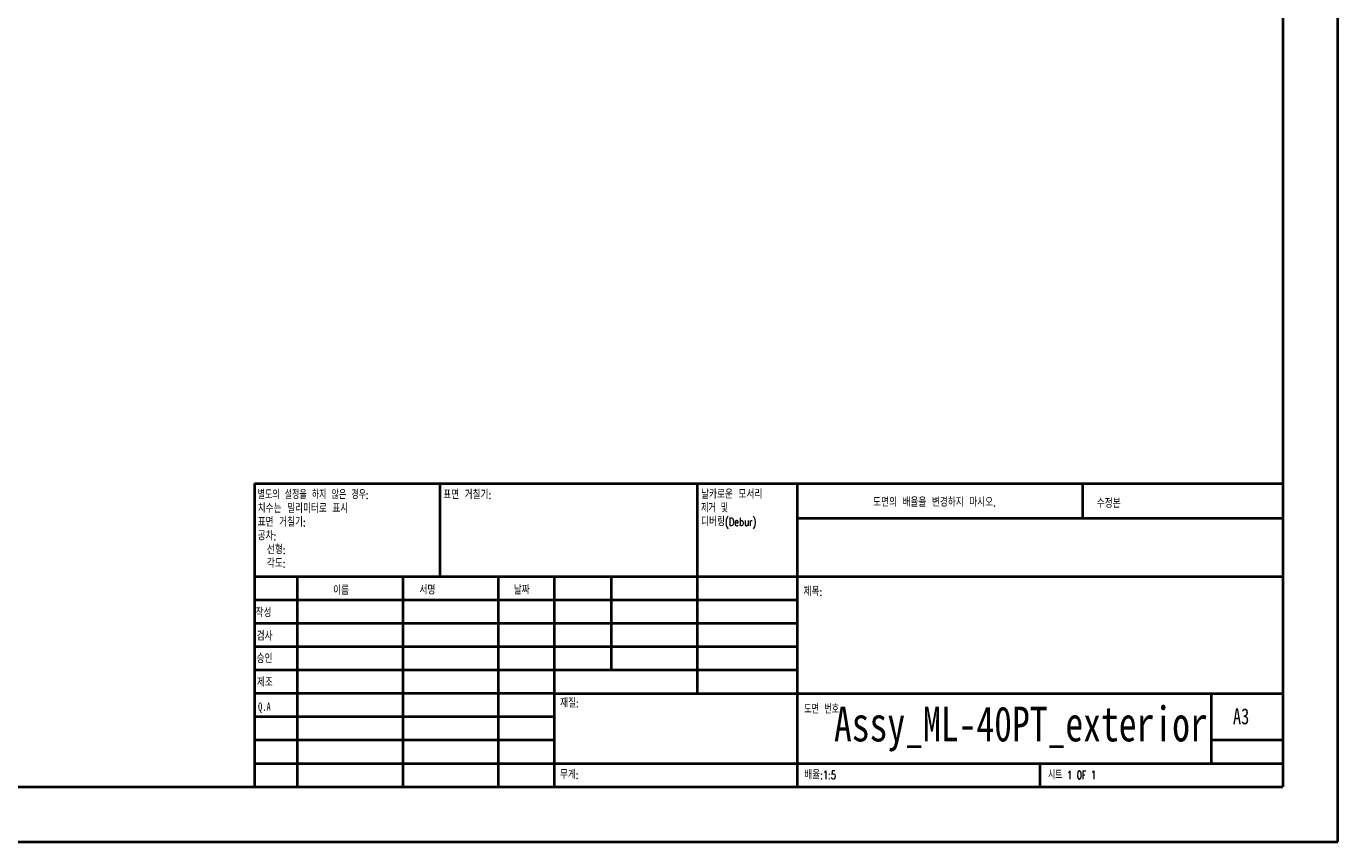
# Model space of a CAD drawing. Header units: millimetres. Extents: x 0 to 420, y 0 to 297.
# Tile 2 of 3: x 181 to 420, y 0 to 149. Entities that reach past the tile are written whole.
import ezdxf

# ---------------------------------------------------------------- set-up
doc = ezdxf.new("R2010")
doc.units = ezdxf.units.MM
doc.styles.add('SLDTEXTSTYLE0', font='TXT', dxfattribs={"width": 0.75})
doc.styles.add('SLDTEXTSTYLE1', font='TXT', dxfattribs={"width": 0.75, "bigfont": 'bigfont'})
doc.styles.add('SLDTEXTSTYLE2', font='TXT', dxfattribs={"width": 0.666667, "bigfont": 'bigfont'})
doc.styles.add('SLDTEXTSTYLE3', font='TXT', dxfattribs={"width": 0.7, "bigfont": 'bigfont'})
doc.styles.add('SLDTEXTSTYLE4', font='TXT', dxfattribs={"width": 0.6875, "bigfont": 'bigfont'})
doc.styles.add('SLDTEXTSTYLE5', font='TXT', dxfattribs={"width": 0.691176, "bigfont": 'bigfont'})

# ---------------------------------------------------------------- blocks, each defined once
blk = doc.blocks.new('SW_NOTE_0')
at = {"color": 0, "linetype": 'Continuous', "lineweight": 0, "char_height": 1.5, "attachment_point": 1}
for s, insert, style in [('날카로운 모서리', (0, 1.93), 'SLDTEXTSTYLE1'), ('제거 및', (0, -0.57), 'SLDTEXTSTYLE4'), ('디버링(Debur)', (0, -3.07), 'SLDTEXTSTYLE1')]:
    blk.add_mtext(s, dxfattribs=dict(at, insert=insert, style=style))
blk = doc.blocks.new('SW_NOTE_1')
at = {"color": 0, "linetype": 'Continuous', "lineweight": 0, "char_height": 1.5, "attachment_point": 1}
for s, insert, style in [('별도의 설정을 하지 않은 경우:', (0, 1.93), 'SLDTEXTSTYLE5'), ('치수는 밀리미터로 표시', (0, -0.57), 'SLDTEXTSTYLE1'), ('표면 거칠기:', (0, -3.07), 'SLDTEXTSTYLE1'), ('공차:', (0, -5.57), 'SLDTEXTSTYLE1'), ('선형:', (1.69, -8.07), 'SLDTEXTSTYLE1'), ('각도:', (1.69, -10.57), 'SLDTEXTSTYLE1')]:
    blk.add_mtext(s, dxfattribs=dict(at, insert=insert, style=style))

msp = doc.modelspace()

# ---------------------------------------------------------------- linework, layer by layer
at = {"color": 7, "linetype": 'Continuous', "lineweight": 40}
for p, q in [((420.0788, 0.2148), (420.0788, 297.2148)), ((410.0788, 287.2148), (410.0788, 10.2148)), ((222.8788, 65.4648), (410.0788, 65.4648)), ((222.8788, 65.4648), (222.8788, 10.2148)), ((256.6788, 48.4648), (256.6788, 65.4648)), ((303.4788, 65.4648), (303.4788, 27.2148)), ((321.6788, 65.4648), (321.6788, 10.2148)), ((373.6788, 59.0898), (373.6788, 65.4648)), ((410.0788, 59.0898), (321.6788, 59.0898)), ((410.0788, 48.4648), (222.8788, 48.4648)), ((230.6788, 48.4648), (230.6788, 10.2148)), ((249.8698, 48.4648), (249.8698, 10.2148)), ((267.2778, 48.4648), (267.2778, 10.2148)), ((277.4788, 10.2148), (277.4788, 48.4648)), ((287.8788, 31.4648), (287.8788, 48.4648)), ((321.6788, 44.2148), (222.8788, 44.2148)), ((321.6788, 39.9648), (222.8788, 39.9648)), ((321.6788, 35.7148), (222.8788, 35.7148)), ((321.6788, 31.4648), (222.8788, 31.4648)), ((277.4788, 27.2148), (222.8788, 27.2148)), ((277.4788, 27.2148), (410.0788, 27.2148)), ((397.0788, 14.4648), (397.0788, 27.2148)), ((277.4788, 22.9647), (222.8788, 22.9647)), ((277.4788, 18.7148), (222.8788, 18.7148)), ((410.0788, 18.7148), (397.0788, 18.7148)), ((222.8788, 14.4648), (410.0788, 14.4648)), ((365.8788, 10.2148), (365.8788, 14.4648)), ((25.0788, 10.2148), (410.0788, 10.2148)), ((0.0788, 0.2148), (420.0788, 0.2148))]:
    msp.add_line(p, q, dxfattribs=at)

# ---------------------------------------------------------------- block references
at = {"color": 7, "linetype": 'Continuous', "lineweight": 0}
for name, p in [('SW_NOTE_1', (223.4725, 62.2022)), ('SW_NOTE_0', (304.1881, 62.2843))]:
    msp.add_blockref(name, p, dxfattribs=at)

# ---------------------------------------------------------------- texts
for s, insert, char_height, attachment_point, style in [('표면 거칠기:', (257.2501, 64.1341), 1.5, 1, 'SLDTEXTSTYLE1'), ('도면의 배율을 변경하지 마시오.', (335.4935, 62.7478), 1.5, 1, 'SLDTEXTSTYLE1'), ('수정본', (376.2064, 62.5497), 1.5, 1, 'SLDTEXTSTYLE1'), ('이름', (237.2011, 46.7163), 1.5, 1, 'SLDTEXTSTYLE1'), ('서명', (252.9124, 46.7765), 1.5, 1, 'SLDTEXTSTYLE1'), ('날짜', (270.0935, 46.791), 1.5, 1, 'SLDTEXTSTYLE1'), ('제목:', (322.835, 46.4931), 1.5, 1, 'SLDTEXTSTYLE1'), ('작성', (223.091, 42.6445), 1.5, 1, 'SLDTEXTSTYLE1'), ('검사', (223.2893, 38.3692), 1.5, 1, 'SLDTEXTSTYLE1'), ('승인', (223.2806, 34.2791), 1.5, 1, 'SLDTEXTSTYLE1'), ('제조', (223.334, 29.9485), 1.5, 1, 'SLDTEXTSTYLE1'), ('재질:', (278.5247, 26.2008), 1.5, 1, 'SLDTEXTSTYLE1'), ('Q.A', (223.5479, 25.5644), 1.5, 1, 'SLDTEXTSTYLE0'), ('Assy_ML-40PT_exterior', (362.3962, 24.8465), 6.35, 2, 'SLDTEXTSTYLE0'), ('도면 번호', (322.9528, 25.0834), 1.5, 1, 'SLDTEXTSTYLE3'), ('A3', (400.9998, 24.5152), 2.91042, 1, 'SLDTEXTSTYLE0'), ('무게:', (278.4967, 13.1641), 1.4986, 1, 'SLDTEXTSTYLE1'), ('배율:1:5', (322.9528, 13.1149), 1.5, 1, 'SLDTEXTSTYLE1'), ('시트 1 OF 1', (367.3571, 13.1149), 1.5, 1, 'SLDTEXTSTYLE2')]:
    msp.add_mtext(s, dxfattribs=dict(at, insert=insert, char_height=char_height, attachment_point=attachment_point, style=style))

doc.saveas('drawing.dxf')
